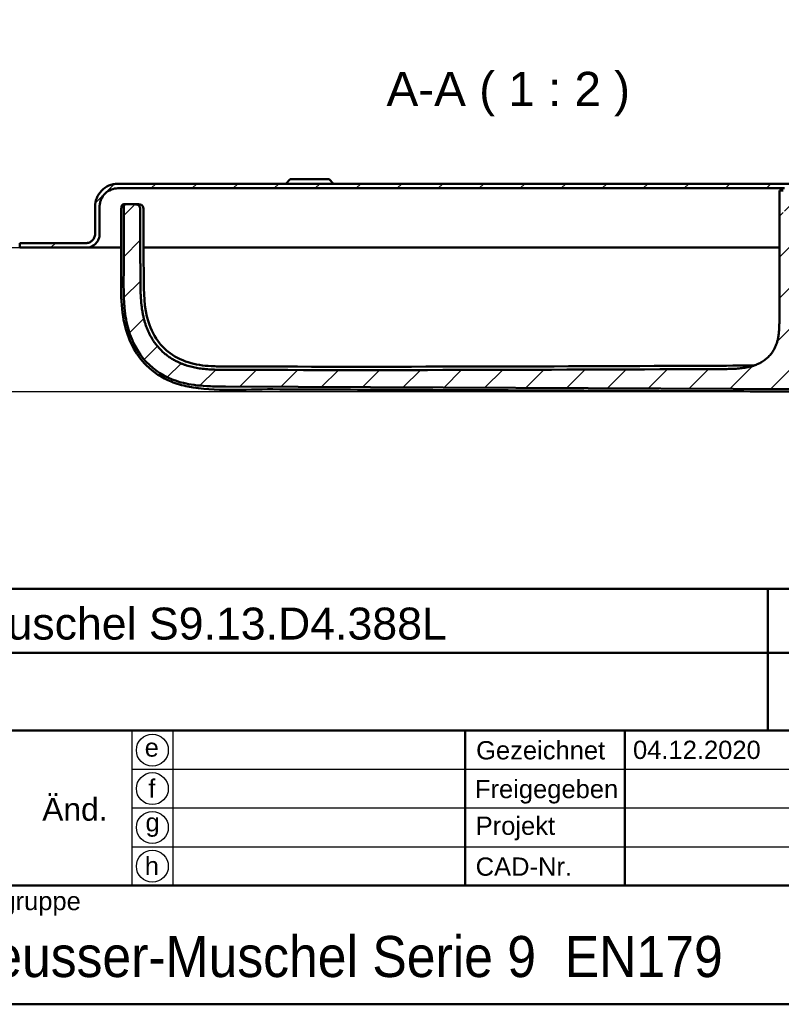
# Model space of a CAD drawing. Header units: millimetres. Extents: x 20 to 833, y 20 to 574.
# Tile 9 of 21: x 538 to 705, y 20 to 236. Entities that reach past the tile are written whole.
import ezdxf
from ezdxf.enums import TextEntityAlignment as Align

# ---------------------------------------------------------------- set-up
doc = ezdxf.new("R2010")
doc.units = ezdxf.units.MM
doc.header["$LTSCALE"] = 2
for name, color, linetype, lineweight in [('Bemaßungen(DIN)', 7, 'Continuous', 25), ('Sichtbare Kanten(DIN)', 7, 'Continuous', 50), ('Skizziergeometrie(DIN)', 7, 'Continuous', 50), ('Skizzierlinie(DIN)', 7, 'Continuous', 25), ('Symbole(DIN)', 7, 'Continuous', 25)]:
    doc.layers.add(name, color=color, linetype=linetype, lineweight=lineweight)
doc.layers.add('Schraffur', color=179, linetype='Continuous', lineweight=9, true_color=0x1e1e47)
doc.styles.add('Aktuell-DIN', font='arial.ttf')
doc.styles.add('Aktuell-DINGroßer Text', font='arial.ttf')
doc.styles.add('STANDARD-DIN~0', font='arial.ttf')
doc.styles.add('Textstil10', font='arial.ttf')
doc.styles.add('Textstil41', font='arial.ttf', dxfattribs={"width": 0.8})
doc.styles.add('Textstil83', font='arial.ttf', dxfattribs={"width": 0.8})
doc.dimstyles.new('CAD-LAN', dxfattribs={"dimscale": 2, "dimtxt": 3.5, "dimasz": 2.5, "dimexe": 3.175, "dimexo": 0, "dimgap": 0.8, "dimtad": 1, "dimrnd": 1e-08, "dimtxsty": 'STANDARD-DIN~0', "dimcen": 0.09, "dimdle": 10, "dimclrd": 250, "dimclre": 250, "dimclrt": 250, "dimadec": 0, "dimazin": 2, "dimtfac": 1, "dimtmove": 0, "dimatfit": 3, "dimfxl": 1, "dimtolj": 1, "dimtzin": 0, "dimlwd": 25, "dimlwe": 25, "dimarcsym": 0})

# ---------------------------------------------------------------- blocks, each defined once
blk = doc.blocks.new('Ränder Standardrahmen')
at = {"layer": 'Skizziergeometrie(DIN)', "flags": 128}
blk.add_lwpolyline([(10, 10), (10, 287), (410, 287), (410, 10), (10, 10)], dxfattribs=at)
blk = doc.blocks.new('Schriftfelder Heusser')
at = {"layer": 'Skizziergeometrie(DIN)'}
for p, q in [((101, 236.92), (291, 236.92)), ((232, 229.92), (232, 236.92)), ((101, 229.92), (291, 229.92)), ((232, 229.92), (232, 221.42)), ((101, 221.42), (291, 221.42)), ((198.85, 221.42), (198.85, 204.42)), ((216.35, 221.42), (216.35, 204.42)), ((101, 204.42), (291, 204.42)), ((291, 191.42), (101, 191.42))]:
    blk.add_line(p, q, dxfattribs=at)
at = {"layer": 'Skizzierlinie(DIN)'}
for p, q in [((162.35, 221.42), (162.35, 204.42)), ((166.85, 221.42), (166.85, 204.42)), ((162.35, 217.17), (278, 217.17)), ((162.35, 212.92), (278, 212.92)), ((162.35, 208.67), (278, 208.67))]:
    blk.add_line(p, q, dxfattribs=at)
for centre in [(164.6, 219.25), (164.6, 215.04), (164.6, 210.79), (164.6, 206.54)]:
    blk.add_circle(centre, 1.75, dxfattribs=at)
at = {"layer": 'Symbole(DIN)', "color": 179, "true_color": 0x262659, "char_height": 2, "style": 'Aktuell-DIN'}
for s, insert, attachment_point in [('\\fArial|b0|i0;e', (164.54, 219.53), 5), ('\\fArial|b0|i0;Gezeichnet', (200.05, 219.23), 4), ('\\fArial|b0|i0;f', (164.55, 215.06), 5), ('\\fArial|b0|i0;Freigegeben', (199.92, 216), 1), ('\\fArial|b0|i0;g', (164.63, 211.05), 5), ('\\fArial|b0|i0;Projekt', (200, 211.98), 1), ('\\fArial|b0|i0;h', (164.55, 206.57), 5), ('\\fArial|b0|i0;CAD-Nr.', (200, 207.5), 1), ('\\fArial|b0|i0;\\H2.0000;Baugruppe', (143.1, 203.73), 1)]:
    blk.add_mtext(s, dxfattribs=dict(at, insert=insert, attachment_point=attachment_point))
at = {"layer": 'Symbole(DIN)', "color": 179, "true_color": 0x262659, "insert": (156.12, 212.76), "char_height": 2.489, "width": 12.3494, "attachment_point": 5, "style": 'Aktuell-DIN'}
blk.add_mtext('Änd.', dxfattribs=at)
at = {"layer": 'Symbole(DIN)', "color": 7, "insert": (143.1, 196.62), "char_height": 4.5, "width": 90.18, "attachment_point": 4, "style": 'Aktuell-DIN'}
blk.add_mtext('\\fArial|b0|i0;\\W0.90;\\H4.5000;Heusser-Muschel Serie 9  EN179', dxfattribs=at)
at = {"layer": 'Symbole(DIN)', "color": 179, "true_color": 0x262659, "style": 'Textstil10'}
blk.add_attdef('ERSTELLUNGSDATUM_001', (217.23, 218.29), '', height=2, dxfattribs=at)
at = {"layer": 'Symbole(DIN)', "color": 179, "true_color": 0x262659}
for tag, height, style, p in [('AUTOR', 2.49, 'Aktuell-DIN', (240.03, 219.26)), ('KONTROLLDATUM', 2, 'Textstil10', (217.42, 215.04)), ('KONTROLLIERT_VON', 2, 'Textstil10', (239.98, 215.05))]:
    blk.add_attdef(tag, text='', height=height, dxfattribs=dict(at, style=style)).set_placement(p, align=Align.MIDDLE_LEFT)
at = {"layer": 'Symbole(DIN)', "color": 7, "style": 'Textstil83', "width": 0.8}
blk.add_attdef('Anfänglicher_Ansichtsmaßstab_001', (281.57, 213.34), '', height=2.3, dxfattribs=at)
at = {"layer": 'Symbole(DIN)', "color": 179, "true_color": 0x262659, "style": 'Textstil10'}
blk.add_attdef('PROJEKT', text='', height=2, dxfattribs=at).set_placement((217.77, 209.72), align=Align.BOTTOM_LEFT)
at = {"layer": 'Symbole(DIN)', "color": 7, "style": 'Textstil41', "width": 0.8}
blk.add_attdef('STATUS', text='', height=5, dxfattribs=at).set_placement((284.53, 195.86), align=Align.MIDDLE_CENTER)
blk = doc.blocks.new('*D26')
at = {"layer": 'Bemaßungen(DIN)', "color": 250, "linetype": 'Continuous', "lineweight": 25, "true_color": 0x3f3f3f, "transparency": 16777216}
for p, q in [((538.15, 185.76), (511.8, 185.76)), ((518.15, 159.21), (518.15, 180.76)), ((710.5, 154.21), (511.8, 154.21))]:
    blk.add_line(p, q, dxfattribs=at)
at = {"layer": 'Bemaßungen(DIN)', "color": 250, "linetype": 'Continuous', "true_color": 0x3f3f3f, "transparency": 16777216}
for points in [[(517.32, 180.76), (518.99, 180.76), (518.15, 185.76)], [(517.32, 159.21), (518.99, 159.21), (518.15, 154.21)]]:
    blk.add_solid(points, dxfattribs=at)
at = {"layer": 'Defpoints', "color": 0, "linetype": 'Continuous', "transparency": 16777216}
for p in [(518.15, 185.76), (538.15, 185.76), (710.5, 154.21)]:
    blk.add_point(p, dxfattribs=at)
at = {"layer": 'Bemaßungen(DIN)', "color": 250, "linetype": 'Continuous', "lineweight": 25, "true_color": 0x3f3f3f, "transparency": 16777216, "insert": (509.4, 165.01), "char_height": 7, "attachment_point": 1, "rotation": 90, "style": 'STANDARD-DIN~0'}
blk.add_mtext('\\A1;32', dxfattribs=at)

msp = doc.modelspace()

# ---------------------------------------------------------------- hatches: boundary and pattern name
at = {"layer": 'Schraffur'}
h = msp.add_hatch(dxfattribs=at)
h.set_pattern_fill('ANSI31', color=256, scale=50.8, style=0)
h.set_pattern_definition([(45, (0, 0), (-4.49013, 4.49013), [])])
edge = h.paths.add_edge_path()
edge.add_line((552.653, 186.762), (538.153, 186.762))
edge.add_line((538.153, 186.762), (538.153, 185.762))
edge.add_line((538.153, 185.762), (552.653, 185.762))
edge.add_spline(control_points=[(552.653, 185.762), (552.862, 185.762), (553.069, 185.783), (553.471, 185.868), (553.664, 185.93), (554.212, 186.168), (554.539, 186.396), (555.079, 186.956), (555.291, 187.281), (555.58, 187.995), (555.653, 188.375), (555.653, 188.762)], knot_values=[-0.4735831, -0.4735831, -0.4735831, -0.4735831, -0.4108832, -0.4108832, -0.3500812, -0.3500812, -0.2314327, -0.2314327, -0.1160757, -0.1160757, 0, 0, 0, 0], degree=3, periodic=0)
edge.add_line((555.653, 188.762), (555.653, 194.762))
edge.add_spline(control_points=[(555.653, 194.762), (555.653, 195.04), (555.681, 195.317), (555.794, 195.853), (555.876, 196.111), (556.194, 196.841), (556.498, 197.277), (557.245, 197.997), (557.678, 198.279), (558.63, 198.664), (559.137, 198.762), (559.653, 198.762)], knot_values=[-0.6314442, -0.6314442, -0.6314442, -0.6314442, -0.5478443, -0.5478443, -0.4667749, -0.4667749, -0.3085769, -0.3085769, -0.1547676, -0.1547676, 0, 0, 0, 0], degree=3, periodic=0)
edge.add_line((559.653, 198.762), (705.653, 198.762))
edge.add_line((705.653, 198.762), (705.653, 192.362))
edge.add_line((705.653, 192.362), (705.853, 192.162))
edge.add_line((705.853, 192.162), (707.953, 192.162))
edge.add_line((707.953, 192.162), (708.053, 192.262))
edge.add_line((708.053, 192.262), (708.053, 192.762))
edge.add_line((708.053, 192.762), (708.353, 192.762))
edge.add_line((708.353, 192.762), (708.153, 192.562))
edge.add_line((708.153, 192.562), (708.153, 191.962))
edge.add_line((708.153, 191.962), (708.353, 191.762))
edge.add_line((708.353, 191.762), (705.653, 191.762))
edge.add_line((705.653, 191.762), (705.353, 192.062))
edge.add_line((705.353, 192.062), (705.353, 198.262))
edge.add_line((705.353, 198.262), (704.509, 198.262))
edge.add_line((704.509, 198.262), (704.509, 195.762))
edge.add_line((704.509, 195.762), (704.509, 170.346))
edge.add_spline(control_points=[(704.509, 170.346), (704.509, 165.9), (704.509, 162.341), (700.982, 159.211), (696.955, 159.194), (691.922, 159.172)], knot_values=[0, 0, 0, 0, 0, 0, 1, 1, 1, 1, 1, 1], degree=5, periodic=0)
edge.add_spline(control_points=[(691.922, 159.172), (655.725, 159.014), (619.528, 158.871), (583.332, 159)], knot_values=[0.0000183, 0.0000183, 0.0000183, 0.0000183, 10.8591286, 10.8591286, 10.8591286, 10.8591286], degree=3, periodic=0)
edge.add_spline(control_points=[(583.332, 159), (576.796, 159.023), (570.835, 159.051), (564.643, 164.728), (564.616, 171.209), (564.582, 179.3)], knot_values=[0, 0, 0, 0, 0, 0, 1, 1, 1, 1, 1, 1], degree=5, periodic=0)
edge.add_spline(control_points=[(564.582, 179.3), (564.551, 186.597), (564.535, 190.484), (564.533, 193.848)], knot_values=[0, 0, 0, 0, 1.0033721, 1.0033721, 1.0033721, 1.0033721], weights=[1.044297, 1.00552, 1.0006869, 1.0000845], degree=3, periodic=0)
edge.add_spline(control_points=[(564.533, 193.848), (564.533, 194.414), (564.533, 194.922), (564.22, 195.262), (563.698, 195.262), (563.122, 195.262)], knot_values=[0, 0, 0, 0, 0, 0, 1, 1, 1, 1, 1, 1], degree=5, periodic=0)
edge.add_line((563.122, 195.262), (561.533, 195.262))
edge.add_spline(control_points=[(561.533, 195.262), (561.427, 195.262), (561.319, 195.262), (561.186, 195.224), (561.149, 195.208), (561.083, 195.162), (561.057, 195.135), (561.01, 195.06), (560.994, 195.013), (560.967, 194.88), (560.967, 194.787), (560.967, 194.696)], knot_values=[-0.0997525, -0.0997525, -0.0997525, -0.0997525, -0.0687231, -0.0687231, -0.0556331, -0.0556331, -0.0432165, -0.0432165, -0.0273736, -0.0273736, -0.0000528, -0.0000528, -0.0000528, -0.0000528], degree=3, periodic=0)
edge.add_spline(control_points=[(560.967, 194.696), (560.967, 192.778), (560.963, 190.948), (560.957, 189.02), (560.952, 187.072), (560.944, 185.066), (560.936, 183.127), (560.93, 181.842), (560.925, 180.557), (560.919, 179.271)], knot_values=[0, 0, 0, 0, 0.4082996, 0.4082996, 0.4082996, 0.82096, 0.82096, 0.82096, 1.0946134, 1.0946134, 1.0946134, 1.0946134], degree=3, periodic=0)
edge.add_spline(control_points=[(560.919, 179.271), (560.914, 178.135), (560.908, 176.996), (560.936, 175.782), (560.964, 174.567), (561.026, 173.501), (561.113, 172.582), (561.288, 170.746), (561.571, 169.25), (561.975, 167.841), (563.588, 162.204), (567.211, 158.321), (572.502, 156.557), (573.825, 156.116), (575.23, 155.803), (576.957, 155.601), (577.821, 155.5), (578.823, 155.425), (579.965, 155.384), (581.107, 155.344), (582.178, 155.341), (583.247, 155.336)], knot_values=[0, 0, 0, 0, 0.2406476, 0.2406476, 0.2406476, 0.4812952, 0.4812952, 0.4812952, 0.9625904, 0.9625904, 0.9625904, 2.8877711, 2.8877711, 2.8877711, 3.3690663, 3.3690663, 3.3690663, 3.6097139, 3.6097139, 3.6097139, 3.8503615, 3.8503615, 3.8503615, 3.8503615], degree=3, periodic=0)
edge.add_line((583.247, 155.336), (710.721, 154.789))
edge.add_spline(control_points=[(710.721, 154.789), (712.187, 154.783), (713.654, 154.775), (715.214, 154.82), (716.773, 154.864), (718.155, 154.953), (719.509, 155.108)], knot_values=[0, 0, 0, 0, 0.4403832, 0.4403832, 0.4403832, 0.8807664, 0.8807664, 0.8807664, 0.8807664], degree=3, periodic=0)
edge.add_spline(control_points=[(719.509, 155.108), (721.289, 155.312), (722.9, 155.617), (724.413, 156.037)], knot_values=[0, 0, 0, 0, 0.5001725, 0.5001725, 0.5001725, 0.5001725], degree=3, periodic=0)
edge.add_spline(control_points=[(724.413, 156.037), (725.948, 156.464), (727.629, 157.079), (729.455, 157.883)], knot_values=[0, 0, 0, 0, 0.5374565, 0.5374565, 0.5374565, 0.5374565], degree=3, periodic=0)
edge.add_spline(control_points=[(729.455, 157.883), (729.918, 158.088), (730.253, 158.242), (730.656, 158.438), (731.059, 158.633), (731.453, 158.835), (731.847, 159.038), (731.945, 159.089), (732.043, 159.14), (732.142, 159.191), (732.437, 159.343), (732.732, 159.495), (733.03, 159.643), (733.079, 159.667), (733.129, 159.692), (733.179, 159.716), (733.228, 159.74), (733.278, 159.764), (733.328, 159.788), (733.577, 159.908), (733.829, 160.024), (734.086, 160.132), (734.137, 160.153), (734.189, 160.174), (734.238, 160.194)], knot_values=[0, 0, 0, 0, 0.1300988, 0.1300988, 0.1300988, 0.2601975, 0.2601975, 0.2601975, 0.2927222, 0.2927222, 0.2927222, 0.3902963, 0.3902963, 0.3902963, 0.4065586, 0.4065586, 0.4065586, 0.422821, 0.422821, 0.422821, 0.5041327, 0.5041327, 0.5041327, 0.5203951, 0.5203951, 0.5203951, 0.5203951], degree=3, periodic=0)
edge.add_spline(control_points=[(734.238, 160.194), (734.331, 160.23), (734.422, 160.265), (734.538, 160.34), (734.575, 160.371), (734.636, 160.452), (734.657, 160.498), (734.696, 160.641), (734.696, 160.746), (734.696, 160.85)], knot_values=[-0.0935252, -0.0935252, -0.0935252, -0.0935252, -0.0642653, -0.0642653, -0.0483657, -0.0483657, -0.0312512, -0.0312512, 0, 0, 0, 0], degree=3, periodic=0)
edge.add_line((734.696, 160.85), (734.696, 180.819))
edge.add_line((734.696, 180.819), (733.711, 181.804))
edge.add_line((733.711, 181.804), (724.203, 181.804))
edge.add_line((724.203, 181.804), (724.203, 166.562))
edge.add_line((724.203, 166.562), (715.103, 166.562))
edge.add_line((715.103, 166.562), (715.103, 201.562))
edge.add_line((715.103, 201.562), (712.153, 201.562))
edge.add_line((712.153, 201.562), (711.653, 201.062))
edge.add_line((711.653, 201.062), (711.653, 200.462))
edge.add_line((711.653, 200.462), (712.553, 200.462))
edge.add_line((712.553, 200.462), (712.553, 199.662))
edge.add_line((712.553, 199.662), (710.636, 199.662))
edge.add_line((710.636, 199.662), (710.636, 198.762))
edge.add_line((710.636, 198.762), (707.653, 198.762))
edge.add_line((707.653, 198.762), (707.653, 197.962))
edge.add_line((707.653, 197.962), (707.153, 197.962))
edge.add_line((707.153, 197.962), (707.153, 201.262))
edge.add_line((707.153, 201.262), (706.653, 201.262))
edge.add_line((706.653, 201.262), (706.653, 199.762))
edge.add_line((706.653, 199.762), (559.653, 199.762))
edge.add_spline(control_points=[(559.653, 199.762), (559.305, 199.762), (558.959, 199.727), (558.289, 199.586), (557.967, 199.483), (557.055, 199.085), (556.509, 198.705), (555.609, 197.772), (555.257, 197.23), (554.775, 196.041), (554.653, 195.407), (554.653, 194.762)], knot_values=[-0.7893052, -0.7893052, -0.7893052, -0.7893052, -0.6848053, -0.6848053, -0.5834686, -0.5834686, -0.3857211, -0.3857211, -0.1934595, -0.1934595, 0, 0, 0, 0], degree=3, periodic=0)
edge.add_line((554.653, 194.762), (554.653, 188.762))
edge.add_spline(control_points=[(554.653, 188.762), (554.653, 188.623), (554.639, 188.484), (554.582, 188.216), (554.541, 188.088), (554.382, 187.723), (554.23, 187.505), (553.857, 187.145), (553.64, 187.004), (553.165, 186.811), (552.911, 186.762), (552.653, 186.762)], knot_values=[-0.3157221, -0.3157221, -0.3157221, -0.3157221, -0.2739221, -0.2739221, -0.2333875, -0.2333875, -0.1542884, -0.1542884, -0.0773838, -0.0773838, -0.0000019, -0.0000019, -0.0000019, -0.0000019], degree=3, periodic=0)
h.paths.add_polyline_path([(710.353, 197.762), (710.153, 197.562), (710.153, 192.762), (709.903, 192.762), (710.103, 192.962), (710.103, 197.762), (709.903, 197.962), (710.653, 197.962), (710.653, 198.762), (711.653, 198.762), (711.653, 197.562), (711.453, 197.762)], flags=0)
h.paths.add_polyline_path([(711.453, 191.762), (711.653, 191.962), (711.653, 191.762)], flags=0)
edge = h.paths.add_edge_path()
edge.add_line((745.653, 194.762), (745.653, 188.762))
edge.add_spline(control_points=[(745.653, 188.762), (745.653, 188.553), (745.674, 188.346), (745.759, 187.943), (745.82, 187.751), (746.059, 187.203), (746.287, 186.876), (746.847, 186.336), (747.172, 186.124), (747.886, 185.835), (748.266, 185.762), (748.653, 185.762)], knot_values=[-0.4735831, -0.4735831, -0.4735831, -0.4735831, -0.4108832, -0.4108832, -0.3500812, -0.3500812, -0.2314327, -0.2314327, -0.1160757, -0.1160757, 0, 0, 0, 0], degree=3, periodic=0)
edge.add_line((748.653, 185.762), (752.153, 185.762))
edge.add_line((752.153, 185.762), (752.153, 186.732))
edge.add_line((752.153, 186.732), (751.153, 186.732))
edge.add_line((751.153, 186.732), (751.153, 186.762))
edge.add_line((751.153, 186.762), (748.653, 186.762))
edge.add_spline(control_points=[(748.653, 186.762), (748.514, 186.762), (748.375, 186.776), (748.107, 186.833), (747.979, 186.874), (747.614, 187.033), (747.395, 187.185), (747.035, 187.558), (746.894, 187.775), (746.702, 188.25), (746.653, 188.504), (746.653, 188.762)], knot_values=[-0.3157143, -0.3157143, -0.3157143, -0.3157143, -0.2739221, -0.2739221, -0.2333875, -0.2333875, -0.1542884, -0.1542884, -0.0773838, -0.0773838, 0, 0, 0, 0], degree=3, periodic=0)
edge.add_line((746.653, 188.762), (746.653, 194.762))
edge.add_spline(control_points=[(746.653, 194.762), (746.653, 195.11), (746.617, 195.456), (746.476, 196.126), (746.374, 196.448), (745.976, 197.36), (745.596, 197.906), (744.663, 198.806), (744.121, 199.158), (742.932, 199.64), (742.298, 199.762), (741.653, 199.762)], knot_values=[-0.7893052, -0.7893052, -0.7893052, -0.7893052, -0.6848053, -0.6848053, -0.5834686, -0.5834686, -0.3857211, -0.3857211, -0.1934595, -0.1934595, 0, 0, 0, 0], degree=3, periodic=0)
edge.add_line((741.653, 199.762), (732.653, 199.762))
edge.add_line((732.653, 199.762), (732.653, 201.262))
edge.add_line((732.653, 201.262), (732.153, 201.262))
edge.add_line((732.153, 201.262), (732.153, 197.962))
edge.add_line((732.153, 197.962), (731.653, 197.962))
edge.add_line((731.653, 197.962), (731.653, 198.762))
edge.add_line((731.653, 198.762), (728.653, 198.762))
edge.add_line((728.653, 198.762), (728.653, 197.962))
edge.add_line((728.653, 197.962), (729.403, 197.962))
edge.add_line((729.403, 197.962), (729.203, 197.762))
edge.add_line((729.203, 197.762), (729.203, 192.962))
edge.add_line((729.203, 192.962), (729.403, 192.762))
edge.add_line((729.403, 192.762), (729.153, 192.762))
edge.add_line((729.153, 192.762), (729.153, 197.562))
edge.add_line((729.153, 197.562), (728.953, 197.762))
edge.add_line((728.953, 197.762), (727.853, 197.762))
edge.add_line((727.853, 197.762), (727.653, 197.562))
edge.add_line((727.653, 197.562), (727.653, 198.762))
edge.add_line((727.653, 198.762), (726.753, 198.762))
edge.add_line((726.753, 198.762), (726.753, 200.462))
edge.add_line((726.753, 200.462), (727.653, 200.462))
edge.add_line((727.653, 200.462), (727.653, 201.062))
edge.add_line((727.653, 201.062), (727.153, 201.562))
edge.add_line((727.153, 201.562), (724.203, 201.562))
edge.add_line((724.203, 201.562), (724.203, 186.721))
edge.add_line((724.203, 186.721), (733.711, 186.721))
edge.add_line((733.711, 186.721), (734.696, 187.705))
edge.add_line((734.696, 187.705), (734.696, 195.762))
edge.add_line((734.696, 195.762), (734.696, 198.262))
edge.add_line((734.696, 198.262), (733.953, 198.262))
edge.add_line((733.953, 198.262), (733.953, 192.062))
edge.add_line((733.953, 192.062), (733.653, 191.762))
edge.add_line((733.653, 191.762), (730.953, 191.762))
edge.add_line((730.953, 191.762), (731.153, 191.962))
edge.add_line((731.153, 191.962), (731.153, 192.562))
edge.add_line((731.153, 192.562), (730.953, 192.762))
edge.add_line((730.953, 192.762), (731.253, 192.762))
edge.add_line((731.253, 192.762), (731.253, 192.262))
edge.add_line((731.253, 192.262), (731.353, 192.162))
edge.add_line((731.353, 192.162), (733.453, 192.162))
edge.add_line((733.453, 192.162), (733.653, 192.362))
edge.add_line((733.653, 192.362), (733.653, 198.762))
edge.add_line((733.653, 198.762), (741.653, 198.762))
edge.add_spline(control_points=[(741.653, 198.762), (741.931, 198.762), (742.208, 198.734), (742.744, 198.621), (743.002, 198.539), (743.731, 198.221), (744.168, 197.917), (744.888, 197.17), (745.17, 196.737), (745.555, 195.785), (745.653, 195.278), (745.653, 194.762)], knot_values=[-0.6314442, -0.6314442, -0.6314442, -0.6314442, -0.5478443, -0.5478443, -0.4667749, -0.4667749, -0.3085769, -0.3085769, -0.1547676, -0.1547676, 0, 0, 0, 0], degree=3, periodic=0)
h.paths.add_polyline_path([(727.653, 191.962), (727.853, 191.762), (727.653, 191.762)], flags=0)

# ---------------------------------------------------------------- linework, layer by layer
at = {"layer": 'Sichtbare Kanten(DIN)'}
for p, q in [((597.403, 200.762), (596.403, 199.762)), ((597.403, 200.762), (605.903, 200.762)), ((605.903, 200.762), (606.903, 199.762)), ((706.653, 199.762), (559.653, 199.762)), ((559.653, 198.762), (705.653, 198.762)), ((705.353, 198.262), (704.509, 198.262)), ((704.509, 195.762), (704.509, 198.262)), ((704.509, 195.762), (704.509, 198.262)), ((554.653, 194.762), (554.653, 188.762)), ((554.653, 188.762), (554.653, 194.762)), ((555.653, 188.762), (555.653, 194.762)), ((561.533, 195.262), (563.122, 195.262)), ((563.122, 195.262), (563.826, 195.262)), ((704.509, 195.762), (704.509, 170.346)), ((704.509, 195.762), (704.509, 170.346)), ((554.653, 188.762), (554.653, 188.762)), ((552.653, 186.762), (538.153, 186.762)), ((538.153, 186.762), (538.153, 185.762)), ((538.153, 186.732), (538.153, 186.732)), ((538.153, 185.762), (538.153, 186.732)), ((538.153, 185.762), (552.653, 185.762)), ((538.153, 185.762), (538.153, 185.762)), ((560.384, 185.762), (552.653, 185.762)), ((565.25, 185.762), (565.25, 185.762)), ((578.191, 185.762), (565.283, 185.762)), ((704.509, 185.762), (578.191, 185.762)), ((710.721, 154.789), (583.247, 155.336))]:
    msp.add_line(p, q, dxfattribs=at)
for points, degree, knots in [([(559.653, 199.762), (559.305, 199.762), (558.959, 199.727), (558.289, 199.586), (557.967, 199.483), (557.055, 199.085), (556.509, 198.705), (555.609, 197.772), (555.257, 197.23), (554.775, 196.041), (554.653, 195.407), (554.653, 194.762)], 3, [-0.78930523, -0.78930523, -0.78930523, -0.78930523, -0.68480532, -0.68480532, -0.58346864, -0.58346864, -0.38572109, -0.38572109, -0.19345948, -0.19345948, 0, 0, 0, 0]), ([(555.653, 194.762), (555.653, 195.04), (555.681, 195.317), (555.794, 195.853), (555.876, 196.111), (556.194, 196.841), (556.498, 197.277), (557.245, 197.997), (557.678, 198.279), (558.63, 198.664), (559.137, 198.762), (559.653, 198.762)], 3, [-0.63144419, -0.63144419, -0.63144419, -0.63144419, -0.54784426, -0.54784426, -0.46677491, -0.46677491, -0.30857687, -0.30857687, -0.15476759, -0.15476759, 0, 0, 0, 0]), ([(719.505, 154.547), (715.151, 154.049), (710.743, 154.228), (699.025, 154.279), (691.689, 154.31), (662.344, 154.435), (640.336, 154.53), (610.075, 154.66), (601.822, 154.695), (587.377, 154.757), (581.08, 154.156), (573.741, 155.585), (572.493, 155.939), (569.302, 157.235), (567.418, 158.454), (564.667, 161.195), (563.637, 162.63), (562.034, 165.735), (561.456, 167.44), (560.611, 171.289), (560.434, 173.472), (560.285, 179.264), (560.374, 182.888), (560.393, 187.971), (560.397, 189.43), (560.403, 191.618), (560.405, 192.347), (560.405, 193.442), (560.403, 193.807), (560.408, 194.267), (560.409, 194.362), (560.416, 194.569), (560.421, 194.681), (560.444, 194.828), (560.453, 194.873), (560.489, 194.995), (560.523, 195.061), (560.61, 195.16), (560.662, 195.196), (560.77, 195.237), (560.818, 195.247), (560.902, 195.258), (560.935, 195.26), (560.99, 195.262), (561.009, 195.263), (561.05, 195.263), (561.072, 195.263), (561.092, 195.263)], 3, [0, 0, 0, 0, 1.3147732, 1.3147732, 3.5156069, 3.5156069, 10.1181079, 10.1181079, 12.5940457, 12.5940457, 14.4517512, 14.4517512, 14.8372417, 14.8372417, 15.4848677, 15.4848677, 16.0022412, 16.0022412, 16.5333209, 16.5333209, 17.1842684, 17.1842684, 18.2712861, 18.2712861, 18.7090006, 18.7090006, 18.9277979, 18.9277979, 19.037268, 19.037268, 19.0659314, 19.0659314, 19.1002429, 19.1002429, 19.1167144, 19.1167144, 19.1500843, 19.1500843, 19.1808225, 19.1808225, 19.1996381, 19.1996381, 19.21058, 19.21058, 19.2165994, 19.2165994, 19.2229076, 19.2229076, 19.2229076, 19.2229076]), ([(560.967, 194.696), (560.967, 192.778), (560.963, 190.948), (560.957, 189.02), (560.952, 187.072), (560.944, 185.066), (560.936, 183.127), (560.93, 181.842), (560.925, 180.557), (560.919, 179.271)], 3, [0, 0, 0, 0, 0.4082996, 0.4082996, 0.4082996, 0.82096, 0.82096, 0.82096, 1.0946134, 1.0946134, 1.0946134, 1.0946134]), ([(561.533, 195.262), (561.427, 195.262), (561.319, 195.262), (561.186, 195.224), (561.149, 195.208), (561.083, 195.162), (561.057, 195.135), (561.01, 195.06), (560.994, 195.013), (560.967, 194.88), (560.967, 194.787), (560.967, 194.696)], 3, [-0.099752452, -0.099752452, -0.099752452, -0.099752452, -0.068723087, -0.068723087, -0.055633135, -0.055633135, -0.043216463, -0.043216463, -0.027373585, -0.027373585, -0.000052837, -0.000052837, -0.000052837, -0.000052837]), ([(560.974, 195.253), (560.974, 195.253), (560.974, 195.253), (560.977, 195.253), (560.988, 195.255), (561.022, 195.258), (561.037, 195.26), (561.071, 195.262), (561.089, 195.263), (561.124, 195.264), (561.139, 195.264), (561.165, 195.265), (561.175, 195.265), (561.191, 195.265), (561.198, 195.265), (561.208, 195.265), (561.211, 195.265), (561.216, 195.265), (561.218, 195.265), (561.221, 195.265), (561.221, 195.265), (561.221, 195.265), (561.222, 195.265), (561.222, 195.265)], 3, [0.040889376, 0.040889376, 0.040889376, 0.040889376, 0.04351179, 0.04351179, 0.063943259, 0.063943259, 0.075266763, 0.075266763, 0.084557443, 0.084557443, 0.090252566, 0.090252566, 0.093339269, 0.093339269, 0.095419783, 0.095419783, 0.096311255, 0.096311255, 0.09697961, 0.09697961, 0.097042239, 0.097042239, 0.097097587, 0.097097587, 0.097097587, 0.097097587]), ([(561.139, 195.258), (561.134, 195.259), (561.129, 195.259), (561.123, 195.26), (561.117, 195.261), (561.111, 195.262), (561.11, 195.262)], 5, [1.370673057, 1.370673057, 1.370673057, 1.370673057, 1.370673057, 1.370673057, 1.391806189, 1.395873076, 1.395873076, 1.395873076, 1.395873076, 1.395873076, 1.395873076]), ([(561.118, 195.256), (561.118, 195.256), (561.118, 195.256), (561.122, 195.257), (561.131, 195.258), (561.159, 195.26), (561.179, 195.261), (561.224, 195.263), (561.242, 195.263), (561.276, 195.264), (561.289, 195.264), (561.311, 195.264), (561.32, 195.264), (561.328, 195.264)], 3, [0.04302321, 0.04302321, 0.04302321, 0.04302321, 0.048472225, 0.048472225, 0.065382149, 0.065382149, 0.082093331, 0.082093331, 0.090516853, 0.090516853, 0.094716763, 0.094716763, 0.097316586, 0.097316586, 0.097316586, 0.097316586]), ([(561.215, 195.258), (561.215, 195.258), (561.222, 195.258), (561.243, 195.26), (561.25, 195.26), (561.262, 195.261), (561.265, 195.261), (561.27, 195.261), (561.271, 195.261), (561.284, 195.261), (561.297, 195.262), (561.321, 195.262), (561.328, 195.262), (561.344, 195.263), (561.353, 195.263), (561.369, 195.263), (561.375, 195.263), (561.386, 195.263), (561.391, 195.263), (561.397, 195.263), (561.399, 195.263), (561.401, 195.263), (561.402, 195.263), (561.403, 195.263), (561.403, 195.263), (561.403, 195.263), (561.403, 195.263), (561.403, 195.263)], 3, [0.043257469, 0.043257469, 0.043257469, 0.043257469, 0.063911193, 0.063911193, 0.072195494, 0.072195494, 0.074953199, 0.074953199, 0.075872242, 0.075872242, 0.085106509, 0.085106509, 0.088411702, 0.088411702, 0.091991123, 0.091991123, 0.094059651, 0.094059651, 0.095367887, 0.095367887, 0.095908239, 0.095908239, 0.096110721, 0.096110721, 0.09616816, 0.09616816, 0.09618252, 0.09618252, 0.09618252, 0.09618252]), ([(561.301, 195.26), (561.301, 195.26), (561.312, 195.26), (561.343, 195.261), (561.352, 195.262), (561.369, 195.262), (561.377, 195.262), (561.391, 195.262), (561.397, 195.262), (561.41, 195.262), (561.418, 195.262), (561.432, 195.262), (561.437, 195.262), (561.444, 195.262), (561.447, 195.262), (561.45, 195.262), (561.451, 195.262), (561.452, 195.262), (561.452, 195.262), (561.453, 195.262)], 3, [0.041204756, 0.041204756, 0.041204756, 0.041204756, 0.068784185, 0.068784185, 0.076970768, 0.076970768, 0.082340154, 0.082340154, 0.085424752, 0.085424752, 0.08876935, 0.08876935, 0.090316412, 0.090316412, 0.091134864, 0.091134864, 0.091301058, 0.091301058, 0.091425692, 0.091425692, 0.091425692, 0.091425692]), ([(561.367, 195.261), (561.367, 195.261), (561.368, 195.261), (561.377, 195.261), (561.387, 195.261), (561.411, 195.262), (561.418, 195.262), (561.434, 195.262), (561.442, 195.262), (561.456, 195.262), (561.461, 195.262), (561.472, 195.262), (561.476, 195.262), (561.482, 195.262), (561.485, 195.262), (561.488, 195.262)], 3, [0.041130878, 0.041130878, 0.041130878, 0.041130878, 0.052585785, 0.052585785, 0.07295608, 0.07295608, 0.080887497, 0.080887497, 0.086067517, 0.086067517, 0.08868268, 0.08868268, 0.089993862, 0.089993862, 0.090808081, 0.090808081, 0.090808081, 0.090808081]), ([(561.413, 195.261), (561.413, 195.261), (561.414, 195.261), (561.421, 195.262), (561.431, 195.262), (561.456, 195.262), (561.461, 195.262), (561.472, 195.262), (561.476, 195.262), (561.486, 195.262), (561.489, 195.262), (561.495, 195.262), (561.497, 195.262), (561.5, 195.262), (561.502, 195.262), (561.505, 195.262), (561.507, 195.262), (561.509, 195.262), (561.51, 195.262), (561.511, 195.262), (561.511, 195.262), (561.512, 195.262), (561.512, 195.262), (561.512, 195.262)], 3, [0.042153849, 0.042153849, 0.042153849, 0.042153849, 0.051584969, 0.051584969, 0.077457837, 0.077457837, 0.082709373, 0.082709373, 0.08665462, 0.08665462, 0.088479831, 0.088479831, 0.089149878, 0.089149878, 0.089838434, 0.089838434, 0.090267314, 0.090267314, 0.090572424, 0.090572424, 0.090605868, 0.090605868, 0.090618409, 0.090618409, 0.090618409, 0.090618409]), ([(561.438, 195.261), (561.438, 195.261), (561.438, 195.261), (561.439, 195.261), (561.439, 195.261), (561.442, 195.261), (561.449, 195.262), (561.478, 195.262), (561.486, 195.262), (561.502, 195.262), (561.505, 195.262), (561.512, 195.262), (561.516, 195.262), (561.523, 195.262), (561.526, 195.262), (561.53, 195.262), (561.531, 195.262), (561.532, 195.262), (561.532, 195.262), (561.532, 195.262), (561.532, 195.262), (561.532, 195.262)], 3, [0.045423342, 0.045423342, 0.045423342, 0.045423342, 0.048719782, 0.048719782, 0.050905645, 0.050905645, 0.072892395, 0.072892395, 0.079342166, 0.079342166, 0.080984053, 0.080984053, 0.082214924, 0.082214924, 0.083325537, 0.083325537, 0.083462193, 0.083462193, 0.083530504, 0.083530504, 0.083547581, 0.083547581, 0.083547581, 0.083547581]), ([(561.44, 195.262), (561.44, 195.262), (561.444, 195.262), (561.458, 195.262), (561.465, 195.262), (561.48, 195.262), (561.485, 195.262), (561.494, 195.262), (561.499, 195.262), (561.507, 195.262), (561.51, 195.262), (561.516, 195.262), (561.519, 195.262), (561.523, 195.262), (561.524, 195.262), (561.526, 195.262)], 3, [0.042845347, 0.042845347, 0.042845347, 0.042845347, 0.063924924, 0.063924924, 0.077136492, 0.077136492, 0.081925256, 0.081925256, 0.085010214, 0.085010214, 0.086567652, 0.086567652, 0.087348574, 0.087348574, 0.087833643, 0.087833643, 0.087833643, 0.087833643]), ([(561.501, 195.262), (561.501, 195.262), (561.499, 195.262), (561.498, 195.262), (561.497, 195.262), (561.496, 195.262), (561.495, 195.262)], 5, [0.504286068, 0.504286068, 0.504286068, 0.504286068, 0.504286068, 0.504286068, 0.521884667, 0.54486167, 0.54486167, 0.54486167, 0.54486167, 0.54486167, 0.54486167]), ([(563.849, 195.262), (563.849, 195.262), (563.849, 195.262), (563.849, 195.262), (563.849, 195.262), (563.849, 195.262), (563.85, 195.262), (563.85, 195.262), (563.85, 195.262), (563.85, 195.262), (563.85, 195.262), (563.851, 195.262), (563.852, 195.262), (563.852, 195.262), (563.852, 195.262), (563.852, 195.262), (563.852, 195.262), (563.852, 195.262), (563.852, 195.262), (563.853, 195.262), (563.853, 195.262), (563.853, 195.262), (563.853, 195.262), (563.853, 195.262), (563.853, 195.262), (563.854, 195.262), (563.855, 195.262), (563.856, 195.262), (563.857, 195.262), (563.862, 195.262), (563.866, 195.262), (563.875, 195.262), (563.879, 195.262), (563.89, 195.262), (563.898, 195.262), (563.939, 195.262), (563.974, 195.262), (564.042, 195.261), (564.076, 195.261), (564.177, 195.258), (564.245, 195.255), (564.45, 195.237), (564.588, 195.214), (564.78, 195.141), (564.842, 195.109), (564.954, 195.031), (565.005, 194.982), (565.089, 194.875), (565.124, 194.814), (565.205, 194.626), (565.231, 194.488), (565.263, 194.184), (565.262, 194.013), (565.262, 193.844)], 3, [0, 0, 0, 0, 0.00007948, 0.00007948, 0.00023843, 0.00023843, 0.00055634, 0.00055634, 0.00119216, 0.00119216, 0.00247649, 0.00247649, 0.00263941, 0.00263941, 0.00267988, 0.00267988, 0.0027, 0.0027, 0.00272021, 0.00272021, 0.00274029, 0.00274029, 0.00278045, 0.00278045, 0.00286031, 0.00286031, 0.00317882, 0.00317882, 0.00381464, 0.00381464, 0.00640667, 0.00640667, 0.00768677, 0.00768677, 0.01025221, 0.01025221, 0.02044749, 0.02044749, 0.03062152, 0.03062152, 0.05097922, 0.05097922, 0.09220659, 0.09220659, 0.11272488, 0.11272488, 0.13329354, 0.13329354, 0.15379743, 0.15379743, 0.19482926, 0.19482926, 0.24572243, 0.24572243, 0.24572243, 0.24572243]), ([(552.653, 185.762), (552.862, 185.762), (553.069, 185.783), (553.471, 185.868), (553.664, 185.93), (554.212, 186.168), (554.539, 186.396), (555.079, 186.956), (555.291, 187.281), (555.58, 187.995), (555.653, 188.375), (555.653, 188.762)], 3, [-0.47358314, -0.47358314, -0.47358314, -0.47358314, -0.41088319, -0.41088319, -0.35008119, -0.35008119, -0.23143265, -0.23143265, -0.11607569, -0.11607569, 0, 0, 0, 0]), ([(554.653, 188.762), (554.653, 188.623), (554.639, 188.484), (554.582, 188.216), (554.541, 188.088), (554.382, 187.723), (554.23, 187.505), (553.857, 187.145), (553.64, 187.004), (553.165, 186.811), (552.911, 186.762), (552.653, 186.762)], 3, [-0.31572209, -0.31572209, -0.31572209, -0.31572209, -0.27392213, -0.27392213, -0.23338746, -0.23338746, -0.15428844, -0.15428844, -0.07738379, -0.07738379, -0.00000194, -0.00000194, -0.00000194, -0.00000194]), ([(583.247, 155.336), (582.178, 155.341), (581.107, 155.344), (579.965, 155.384), (578.823, 155.425), (577.821, 155.5), (576.957, 155.601), (575.23, 155.803), (573.825, 156.116), (572.502, 156.557), (567.211, 158.321), (563.588, 162.204), (561.975, 167.841), (561.571, 169.25), (561.288, 170.746), (561.113, 172.582), (561.026, 173.501), (560.964, 174.567), (560.936, 175.782), (560.908, 176.996), (560.914, 178.135), (560.919, 179.271)], 3, [0, 0, 0, 0, 0.2406476, 0.2406476, 0.2406476, 0.4812952, 0.4812952, 0.4812952, 0.9625904, 0.9625904, 0.9625904, 2.8877711, 2.8877711, 2.8877711, 3.3690663, 3.3690663, 3.3690663, 3.6097139, 3.6097139, 3.6097139, 3.8503615, 3.8503615, 3.8503615, 3.8503615]), ([(565.31, 179.3), (565.324, 176.009), (565.349, 172.62), (566.864, 167.806), (567.686, 166.182), (569.324, 164.17), (569.921, 163.571), (571.884, 161.964), (573.448, 161.155), (576.673, 160.135), (578.366, 159.897), (581.14, 159.74), (582.236, 159.735), (583.332, 159.731)], 3, [0, 0, 0, 0, 0.9871971, 0.9871971, 1.5142072, 1.5142072, 1.7654789, 1.7654789, 2.2752844, 2.2752844, 2.7801551, 2.7801551, 3.108808, 3.108808, 3.108808, 3.108808]), ([(583.332, 159.731), (616.665, 159.615), (649.999, 159.727), (686.993, 159.884), (690.652, 159.899), (694.312, 159.915)], 3, [0, 0, 0, 0, 10.0001203, 10.0001203, 11.0980219, 11.0980219, 11.0980219, 11.0980219]), ([(694.312, 159.915), (695.38, 159.92), (696.448, 159.92), (698.025, 159.947), (698.545, 159.961), (699.058, 159.984)], 3, [0, 0, 0, 0, 0.32031018, 0.32031018, 0.4743031, 0.4743031, 0.4743031, 0.4743031])]:
    msp.add_open_spline(points, degree=degree, knots=knots, dxfattribs=at)
for points, degree in [([(561.1, 195.262), (561.098, 195.262), (561.095, 195.262), (561.092, 195.262)], 3), ([(561.347, 195.263), (561.344, 195.263), (561.34, 195.263), (561.336, 195.264), (561.332, 195.264), (561.328, 195.264)], 5), ([(561.415, 195.262), (561.413, 195.262), (561.41, 195.263), (561.408, 195.263), (561.406, 195.263), (561.403, 195.263)], 5), ([(561.493, 195.262), (561.492, 195.262), (561.491, 195.262), (561.49, 195.262), (561.489, 195.262), (561.488, 195.262)], 5), ([(564.533, 193.848), (564.533, 194.414), (564.533, 194.922), (564.22, 195.262), (563.698, 195.262), (563.122, 195.262)], 5), ([(563.826, 195.262), (563.836, 195.262), (563.846, 195.262), (563.856, 195.262), (563.866, 195.262), (563.876, 195.262)], 5), ([(565.262, 193.844), (565.265, 188.996), (565.29, 184.148), (565.31, 179.3)], 3), ([(583.332, 159), (576.796, 159.023), (570.835, 159.051), (564.643, 164.728), (564.616, 171.209), (564.582, 179.3)], 5), ([(704.509, 170.346), (704.509, 165.9), (704.509, 162.341), (700.982, 159.211), (696.955, 159.194), (691.922, 159.172)], 5), ([(691.922, 159.172), (655.725, 159.014), (619.528, 158.871), (583.332, 159)], 3)]:
    msp.add_open_spline(points, degree=degree, dxfattribs=at)
msp.add_rational_spline([(564.533, 193.848), (564.535, 190.484), (564.551, 186.597), (564.582, 179.3)], [1.0000845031, 1.00068688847, 1.005519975, 1.0442970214], degree=3, dxfattribs=at)

# ---------------------------------------------------------------- block references
at = {"xscale": 2, "yscale": 2, "zscale": 2}
msp.add_blockref('Ränder Standardrahmen', (0, 0), dxfattribs=at)
ref = msp.add_blockref('Schriftfelder Heusser', (238, -362.833), dxfattribs=dict(xscale=2, yscale=2, zscale=2))
ref.add_attrib('ERSTELLUNGSDATUM_001', '04.12.2020', (672.46, 73.748), dxfattribs={"layer": 'Symbole(DIN)', "color": 179, "true_color": 0x262659, "height": 4, "style": 'Textstil10'})

# ---------------------------------------------------------------- texts
at = {"layer": 'Symbole(DIN)', "color": 7, "insert": (618.48, 214.562), "char_height": 7.4676, "attachment_point": 7, "style": 'Aktuell-DINGroßer Text'}
msp.add_mtext('A-A ( 1 : 2 )', dxfattribs=at)
at = {"layer": 'Symbole(DIN)', "color": 7, "insert": (487.659, 106.906), "char_height": 7, "width": 144.02821, "attachment_point": 1, "style": 'Aktuell-DIN'}
msp.add_mtext('{\\fArial|b0|i0;\\H7.0000;Heusser-Muschel S9.13.D4.388L}', dxfattribs=at)

# ---------------------------------------------------------------- dimensions: what is measured, and where the dimension line sits
at = {"layer": 'Bemaßungen(DIN)', "color": 250, "linetype": 'Continuous', "lineweight": 25, "true_color": 0x3f3f3f}
dim = msp.add_linear_dim(base=(518.153, 185.762), p1=(710.503, 154.207), p2=(538.153, 185.762), angle=90, dimstyle='CAD-LAN', override={"dimgap": 0.8, "dimdec": 0, "dimtol": 0, "dimlim": 0, "dimtp": 0, "dimtm": 0, "dimtdec": 2, "dimtofl": 0, "dimatfit": 1}, dxfattribs=at)
dim.commit()
dim.dimension.update_dxf_attribs({"geometry": '*D26', "text_midpoint": (518.153, 169.985), "dimtype": 160})

doc.saveas('drawing.dxf')
